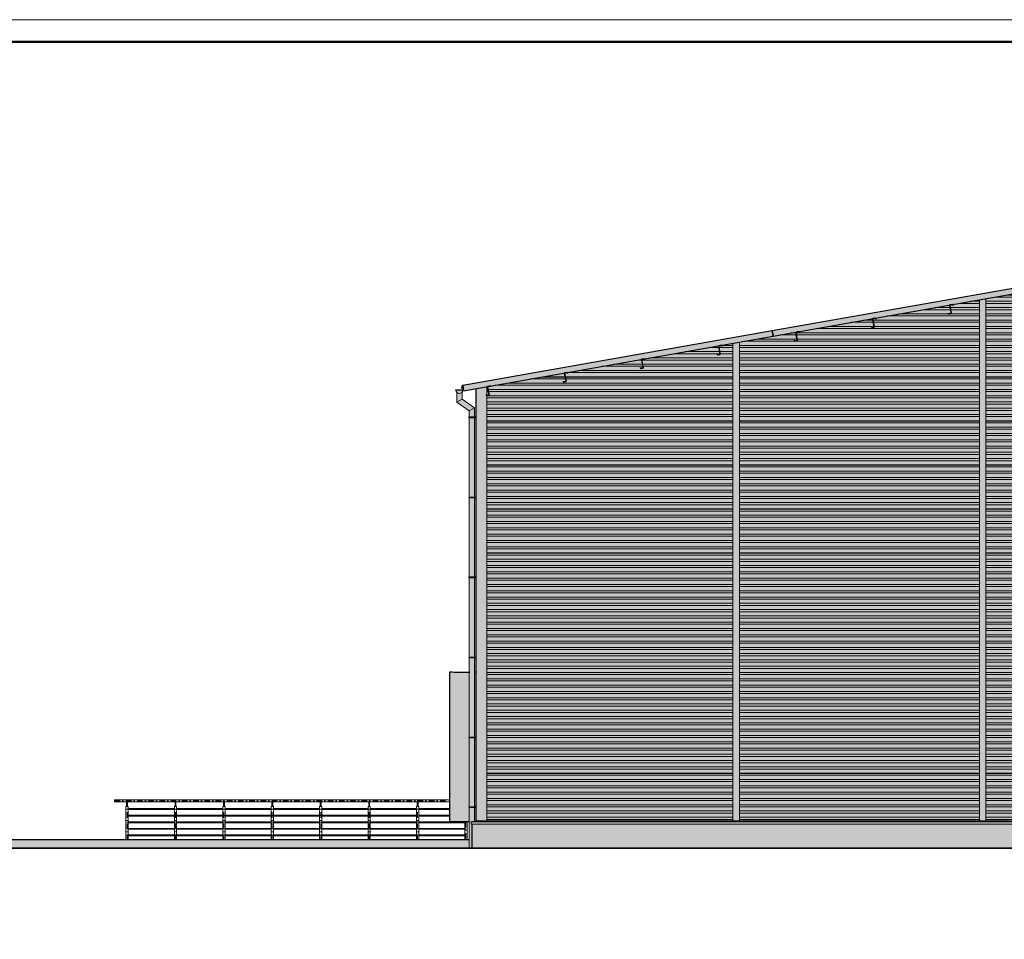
# Model space of a CAD drawing. Header units: millimetres. Extents: x 16720 to 74016, y 25810 to 81213.
# Tile 226 of 256: x 35512 to 37749, y 45948 to 48036. Entities that reach past the tile are written whole.
import ezdxf

# ---------------------------------------------------------------- set-up
doc = ezdxf.new("R2010")
doc.units = ezdxf.units.MM
doc.linetypes.add('DASHDOTX2', pattern=[50.8, 25.4, -12.7, 0, -12.7])
for name, color, linetype, lineweight in [('_HATCH', 157, 'Continuous', 5), ('_OBRÓBKA BLACHARSKA', 182, 'Continuous', 13), ('_OŚ', 165, 'DASHDOTX2', 9), ('_RAMKA', 212, 'Continuous', 9), ('_WIDOKOWE', 252, 'Continuous', 9), ('_ZIEMIA', 98, 'Continuous', 35), ('_ŚREDNIE', 90, 'Continuous', 25)]:
    doc.layers.add(name, color=color, linetype=linetype, lineweight=lineweight)
doc.layers.add('HATCH', color=7, linetype='Continuous')

msp = doc.modelspace()

# ---------------------------------------------------------------- hatches: boundary and pattern name
at = {"layer": '_HATCH'}
h = msp.add_hatch(color=253, dxfattribs=at)
h.dxf.hatch_style = 1
h.paths.add_polyline_path([(36520.2, 47193.4), (36548.1, 47198.3), (36573.1, 47202.7), (36574.8, 47203), (36580.9, 47204.1), (36696.7, 47224.5), (36749.8, 47233.8), (36755.9, 47234.9), (36924.8, 47264.7), (36930.9, 47265.8), (37099.9, 47295.6), (37106, 47296.6), (37132.1, 47301.3), (37223.4, 47317.4), (37221.3, 47329.2), (36518.1, 47205.2), (36520, 47194.3)])
h.paths.add_polyline_path([(37692.1, 47400), (37800, 47419), (37806.1, 47420.1), (37831, 47424.5), (37972.8, 47449.5), (37978.9, 47450.6), (37979.6, 47450.7), (37979.6, 47462.9), (37221.3, 47329.2), (37223.4, 47317.4), (37263.8, 47324.5), (37274.9, 47326.4), (37281, 47327.5), (37449.9, 47357.3), (37456, 47358.4), (37625, 47388.2), (37631.1, 47389.2)])
h.paths.add_polyline_path([(38159.3, 47419), (38267.1, 47400), (38328.2, 47389.2), (38334.3, 47388.2), (38503.2, 47358.4), (38509.4, 47357.3), (38678.3, 47327.5), (38684.4, 47326.4), (38695.4, 47324.5), (38735.9, 47317.4), (38737.9, 47329.2), (37979.6, 47462.9), (37979.6, 47450.7), (37980.3, 47450.6), (37986.4, 47449.5), (38128.3, 47424.5), (38153.2, 47420.1)])
h.paths.add_polyline_path([(38827.1, 47301.3), (38853.3, 47296.6), (38859.4, 47295.6), (39028.3, 47265.8), (39034.4, 47264.7), (39203.4, 47234.9), (39209.5, 47233.8), (39262.6, 47224.5), (39378.4, 47204.1), (39384.5, 47203), (39386.1, 47202.7), (39411.1, 47198.3), (39439.1, 47193.4), (39439.2, 47194.3), (39441.1, 47205.2), (38737.9, 47329.2), (38735.9, 47317.4)])
h = msp.add_hatch(dxfattribs=at)
h.set_pattern_fill('ANSI32', color=250, scale=1.5, angle=135)
h.paths.add_polyline_path([(36573.1, 46216.5), (37132.1, 46216.5), (37132.1, 47301.3), (37106, 47296.6), (37099.9, 47295.6), (36930.9, 47265.8), (36924.8, 47264.7), (36755.9, 47234.9), (36749.8, 47233.8), (36580.9, 47204.1), (36574.8, 47203), (36577.7, 47183.4), (36573.1, 47182.6)])
h.paths.add_polyline_path([(37223.4, 47317.4), (37147.1, 47303.9), (37147.1, 46216.5), (37692.1, 46216.5), (37692.1, 47400), (37631.1, 47389.2), (37625, 47388.2), (37456, 47358.4), (37449.9, 47357.3), (37281, 47327.5), (37274.9, 47326.4)])
h.paths.add_polyline_path([(37972.8, 47449.5), (37806.1, 47420.1), (37800, 47419), (37707.1, 47402.6), (37707.1, 46216.5), (38252.1, 46216.5), (38252.1, 47402.6), (38159.3, 47419), (38153.2, 47420.1), (37986.4, 47449.5), (37980.3, 47450.6), (37979.7, 47448.5), (37978.9, 47450.6)])
h.paths.add_polyline_path([(38735.9, 47317.4), (38684.4, 47326.4), (38678.3, 47327.5), (38509.4, 47357.3), (38503.2, 47358.4), (38334.3, 47388.2), (38328.2, 47389.2), (38267.1, 47400), (38267.1, 46216.5), (38812.1, 46216.5), (38812.1, 47303.9)])
h.paths.add_polyline_path([(39386.1, 47182.6), (39381.6, 47183.4), (39384.7, 47202.6), (39378.4, 47204.1), (39209.5, 47233.8), (39203.4, 47234.9), (39034.4, 47264.7), (39028.3, 47265.8), (38859.4, 47295.6), (38853.3, 47296.6), (38827.1, 47301.3), (38827.1, 46216.5), (39386.1, 46216.5)])
h.paths.add_polyline_path([(39386.1, 47202.7), (39384.5, 47203, -0.414214), (39384.7, 47202.6), (39381.4, 47183.6, 0.414214), (39381.6, 47183.4), (39386.1, 47182.6)])
h.paths.add_polyline_path([(36573.1, 47202.7), (36573.1, 47182.6), (36577.7, 47183.4, 0.414214), (36577.9, 47183.6), (36574.5, 47202.6, -0.414214), (36574.8, 47203)])
h = msp.add_hatch(color=253, dxfattribs=at)
h.dxf.hatch_style = 1
h.paths.add_polyline_path([(36573.1, 46216.5), (37132.1, 46216.5), (37132.1, 47301.3), (37106, 47296.6), (37099.9, 47295.6), (36930.9, 47265.8), (36924.8, 47264.7), (36755.9, 47234.9), (36749.8, 47233.8), (36580.9, 47204.1), (36574.8, 47203), (36577.7, 47183.4), (36573.1, 47182.6)])
h.paths.add_polyline_path([(37223.4, 47317.4), (37147.1, 47303.9), (37147.1, 46216.5), (37692.1, 46216.5), (37692.1, 47400), (37631.1, 47389.2), (37625, 47388.2), (37456, 47358.4), (37449.9, 47357.3), (37281, 47327.5), (37274.9, 47326.4)])
h.paths.add_polyline_path([(37972.8, 47449.5), (37806.1, 47420.1), (37800, 47419), (37707.1, 47402.6), (37707.1, 46216.5), (38252.1, 46216.5), (38252.1, 47402.6), (38159.3, 47419), (38153.2, 47420.1), (37986.4, 47449.5), (37980.3, 47450.6), (37979.7, 47448.5), (37978.9, 47450.6)])
h.paths.add_polyline_path([(38735.9, 47317.4), (38684.4, 47326.4), (38678.3, 47327.5), (38509.4, 47357.3), (38503.2, 47358.4), (38334.3, 47388.2), (38328.2, 47389.2), (38267.1, 47400), (38267.1, 46216.5), (38812.1, 46216.5), (38812.1, 47303.9)])
h.paths.add_polyline_path([(39386.1, 47182.6), (39381.6, 47183.4), (39384.7, 47202.6), (39378.4, 47204.1), (39209.5, 47233.8), (39203.4, 47234.9), (39034.4, 47264.7), (39028.3, 47265.8), (38859.4, 47295.6), (38853.3, 47296.6), (38827.1, 47301.3), (38827.1, 46216.5), (39386.1, 46216.5)])
h.paths.add_polyline_path([(39386.1, 47202.7), (39384.5, 47203, -0.414214), (39384.7, 47202.6), (39381.4, 47183.6, 0.414214), (39381.6, 47183.4), (39386.1, 47182.6)])
h.paths.add_polyline_path([(36573.1, 47202.7), (36573.1, 47182.6), (36577.7, 47183.4, 0.414214), (36577.9, 47183.6), (36574.5, 47202.6, -0.414214), (36574.8, 47203)])
at = {"layer": '_HATCH', "true_color": 0xe8e8e8}
h = msp.add_hatch(color=254, dxfattribs=at)
h.dxf.hatch_style = 1
h.paths.add_polyline_path([(36539.6, 46209.5), (36539.6, 46154.5), (39419.6, 46154.5), (39419.6, 46209.5)])
h = msp.add_hatch(color=254, dxfattribs=at)
h.dxf.hatch_style = 1
h.paths.add_polyline_path([(36528.1, 46174.5), (36525.6, 46174.5), (36523.1, 46174.5), (36418.1, 46174.5), (36415.6, 46174.5), (36413.1, 46174.5), (36308.1, 46174.5), (36305.6, 46174.5), (36303.1, 46174.5), (36198.1, 46174.5), (36195.6, 46174.5), (36193.1, 46174.5), (36088.1, 46174.5), (36085.6, 46174.5), (36083.1, 46174.5), (35978.1, 46174.5), (35975.6, 46174.5), (35973.1, 46174.5), (35868.1, 46174.5), (35865.6, 46174.5), (35863.1, 46174.5), (35758.1, 46174.5), (35755.6, 46174.5), (35753.1, 46174.5), (35315.1, 46174.5), (35315.1, 46154.5), (36533.1, 46154.5), (36533.1, 46174.5)])
at = {"layer": 'HATCH'}
h = msp.add_hatch(color=8, dxfattribs=at)
h.dxf.hatch_style = 1
h.paths.add_polyline_path([(36536.6, 46214.5), (36537.8, 46209.5), (36539.6, 46209.5), (39419.6, 46209.5), (39421.5, 46209.5), (39422.6, 46214.5), (39414.1, 46216), (39411.1, 46216.5), (39386.1, 46216.5), (38827.1, 46216.5), (38812.1, 46216.5), (38267.1, 46216.5), (38252.1, 46216.5), (37707.1, 46216.5), (37692.1, 46216.5), (37147.1, 46216.5), (37132.1, 46216.5), (36573.1, 46216.5), (36548.1, 46216.5), (36545.1, 46216)])
h.paths.add_polyline_path([(39386.1, 47182.6), (39386.1, 46216.5), (39411.1, 46216.5), (39411.1, 46247.7), (39411.1, 46406), (39411.1, 46587.7), (39411.1, 46769.4), (39411.1, 46951), (39411.1, 47132.7), (39411.1, 47198.3), (39386.1, 47202.7)])
h.paths.add_polyline_path([(38812.1, 47303.9), (38812.1, 46216.5), (38827.1, 46216.5), (38827.1, 47301.3)])
h.paths.add_polyline_path([(38252.1, 46216.5), (38267.1, 46216.5), (38267.1, 47400), (38252.1, 47402.6)])
h.paths.add_polyline_path([(37692.1, 47400), (37692.1, 46216.5), (37707.1, 46216.5), (37707.1, 47402.6)])
h.paths.add_polyline_path([(37132.1, 46216.5), (37147.1, 46216.5), (37147.1, 47303.9), (37132.1, 47301.3)])
h.paths.add_polyline_path([(36548.1, 47198.3), (36548.1, 47132.7), (36548.1, 46951), (36548.1, 46769.4), (36548.1, 46587.7), (36548.1, 46554.5), (36548.1, 46406), (36548.1, 46247.7), (36548.1, 46216.5), (36573.1, 46216.5), (36573.1, 47182.6), (36573.1, 47202.7)])
h = msp.add_hatch(color=250, dxfattribs=at)
h.dxf.hatch_style = 1
h.paths.add_polyline_path([(36533.1, 46214.5), (36533.1, 46174.5), (36533.1, 46154.5), (36539.6, 46154.5), (36539.6, 46209.5), (36537.8, 46209.5), (36536.6, 46214.5), (36545.1, 46216), (36545.1, 46246.7), (36533.1, 46246.7)])
h.paths.add_polyline_path([(36545.1, 46247.7), (36546.1, 46247.7), (36546.1, 46248.7), (36545.1, 46248.7)])
h.paths.add_polyline_path([(36545.1, 46246.7), (36546.1, 46246.7), (36546.1, 46247.7), (36545.1, 46247.7)])
h.paths.add_polyline_path([(36533.1, 46246.7), (36545.1, 46246.7), (36545.1, 46247.7), (36545.1, 46248.7), (36533.1, 46248.7)])
h.paths.add_polyline_path([(36533.1, 46248.7), (36532.1, 46248.7), (36532.1, 46246.7), (36533.1, 46246.7)])
h.paths.add_polyline_path([(36533.1, 46248.7), (36545.1, 46248.7), (36545.1, 46405), (36533.1, 46405)])
h.paths.add_polyline_path([(36545.1, 46406), (36546.1, 46406), (36546.1, 46407), (36545.1, 46407)])
h.paths.add_polyline_path([(36545.1, 46405), (36546.1, 46405), (36546.1, 46406), (36545.1, 46406)])
h.paths.add_polyline_path([(36533.1, 46405), (36545.1, 46405), (36545.1, 46406), (36545.1, 46407), (36533.1, 46407)])
h.paths.add_polyline_path([(36532.1, 46407), (36532.1, 46405), (36533.1, 46405), (36533.1, 46407)])
h.paths.add_polyline_path([(36533.1, 46553.5), (36533.1, 46407), (36545.1, 46407), (36545.1, 46554.2), (36545.1, 46586.7), (36533.1, 46586.7)])
h.paths.add_polyline_path([(36545.1, 46586.7), (36546.1, 46586.7), (36546.1, 46587.7), (36545.1, 46587.7)])
h.paths.add_polyline_path([(36545.1, 46587.7), (36546.1, 46587.7), (36546.1, 46588.7), (36545.1, 46588.7)])
h.paths.add_polyline_path([(36533.1, 46586.7), (36545.1, 46586.7), (36545.1, 46587.7), (36545.1, 46588.7), (36533.1, 46588.7)])
h.paths.add_polyline_path([(36532.1, 46588.7), (36532.1, 46586.7), (36533.1, 46586.7), (36533.1, 46588.7)])
h.paths.add_polyline_path([(36533.1, 46588.7), (36545.1, 46588.7), (36545.1, 46768.4), (36533.1, 46768.4)])
h.paths.add_polyline_path([(36545.1, 46769.4), (36546.1, 46769.4), (36546.1, 46770.4), (36545.1, 46770.4)])
h.paths.add_polyline_path([(36545.1, 46768.4), (36546.1, 46768.4), (36546.1, 46769.4), (36545.1, 46769.4)])
h.paths.add_polyline_path([(36533.1, 46768.4), (36545.1, 46768.4), (36545.1, 46769.4), (36545.1, 46770.4), (36533.1, 46770.4)])
h.paths.add_polyline_path([(36532.1, 46770.4), (36532.1, 46768.4), (36533.1, 46768.4), (36533.1, 46770.4)])
h.paths.add_polyline_path([(36533.1, 46770.4), (36545.1, 46770.4), (36545.1, 46950), (36533.1, 46950)])
h.paths.add_polyline_path([(36545.1, 46951), (36546.1, 46951), (36546.1, 46952), (36545.1, 46952)])
h.paths.add_polyline_path([(36545.1, 46950), (36546.1, 46950), (36546.1, 46951), (36545.1, 46951)])
h.paths.add_polyline_path([(36533.1, 46950), (36545.1, 46950), (36545.1, 46951), (36545.1, 46952), (36533.1, 46952)])
h.paths.add_polyline_path([(36533.1, 46952), (36532.1, 46952), (36532.1, 46950), (36533.1, 46950)])
h.paths.add_polyline_path([(36533.1, 46952), (36545.1, 46952), (36545.1, 47131.7), (36533.1, 47131.7)])
h.paths.add_polyline_path([(36546.1, 47133.7), (36545.1, 47133.7), (36545.1, 47132.7), (36546.1, 47132.7)])
h.paths.add_polyline_path([(36546.1, 47131.7), (36546.1, 47132.7), (36545.1, 47132.7), (36545.1, 47131.7)])
h.paths.add_polyline_path([(36545.1, 47133.7), (36533.1, 47133.7), (36533.1, 47131.7), (36545.1, 47131.7), (36545.1, 47132.7)])
h.paths.add_polyline_path([(36532.1, 47133.7), (36532.1, 47131.7), (36533.1, 47131.7), (36533.1, 47133.7)])
h.paths.add_polyline_path([(36533.1, 47133.7), (36545.1, 47133.7), (36545.1, 47154.4), (36533.1, 47147.4)])
h.paths.add_polyline_path([(36533.1, 47147.4), (36545.1, 47154.4), (36516.6, 47174.4), (36504.6, 47167.4)])
h.paths.add_polyline_path([(36504.6, 47167.4), (36516.6, 47174.4), (36516.6, 47190.5, -0.500754), (36504.6, 47190)])
h.paths.add_polyline_path([(36517.9, 47194.3), (36502.9, 47194.3, 0.159676), (36504.6, 47190, 0.500754), (36516.6, 47190.5, 0.136583)])
h.paths.add_polyline_path([(36517.9, 47194.8), (36517.9, 47195.6), (36502.5, 47195.6, 1.085572), (36502.5, 47194.3), (36502.9, 47194.3), (36517.9, 47194.3, 0.013533)])
h = msp.add_hatch(color=250, dxfattribs=at)
h.dxf.hatch_style = 1
h.paths.add_polyline_path([(36488.1, 46554.5), (36488.1, 46264.5), (36488.1, 46262), (36488.1, 46259.5), (36488.1, 46244.5), (36488.1, 46243.5), (36488.1, 46242.5), (36488.1, 46229.5), (36488.1, 46228.5), (36488.1, 46227.5), (36488.1, 46214.5), (36523.1, 46214.5), (36525.6, 46214.5), (36528.1, 46214.5), (36533.1, 46214.5), (36533.1, 46246.7), (36532.1, 46246.7), (36532.1, 46248.7), (36533.1, 46248.7), (36533.1, 46405), (36532.1, 46405), (36532.1, 46407), (36533.1, 46407), (36533.1, 46553.5, -0.031697)])
h.paths.add_polyline_path([(36545.1, 46407), (36546.1, 46407), (36546.1, 46406), (36548.1, 46406), (36548.1, 46554.5, -0.002117), (36545.1, 46554.2)])
h.paths.add_polyline_path([(36545.1, 46248.7), (36546.1, 46248.7), (36546.1, 46247.7), (36548.1, 46247.7), (36548.1, 46406), (36546.1, 46406), (36546.1, 46405), (36545.1, 46405)])
h.paths.add_polyline_path([(36545.1, 46216), (36548.1, 46216.5), (36548.1, 46247.7), (36546.1, 46247.7), (36546.1, 46246.7), (36545.1, 46246.7)])

# ---------------------------------------------------------------- linework, layer by layer
at = {"layer": '_OBRÓBKA BLACHARSKA', "color": 0}
for p, q in [((37692.1, 47400.4), (37692.1, 46216.5)), ((37707.1, 47402.2), (37707.1, 46216.5)), ((37132.1, 47301.3), (37132.1, 46216.5)), ((37147.1, 47303.5), (37147.1, 46216.5)), ((36504.6, 47190), (36504.6, 47167.4)), ((36516.6, 47190.5), (36516.6, 47174.4)), ((36573.1, 47202.7), (36573.1, 46216.5)), ((36516.6, 47174.4), (36504.6, 47167.4)), ((36504.6, 47167.4), (36533.1, 47147.4)), ((36516.6, 47174.4), (36545.1, 47154.4)), ((36533.1, 47147.4), (36545.1, 47154.4)), ((36533.1, 47147.4), (36533.1, 46154.5)), ((36545.1, 47154.4), (36545.1, 46216)), ((36545.1, 47132.7), (36548.1, 47132.7)), ((36545.1, 46951), (36548.1, 46951)), ((36545.1, 46769.4), (36548.1, 46769.4)), ((36545.1, 46587.7), (36548.1, 46587.7)), ((36545.1, 46406), (36548.1, 46406)), ((36545.1, 46247.7), (36548.1, 46247.7)), ((39422.6, 46214.5), (36536.6, 46214.5)), ((39421.5, 46209.5), (36537.8, 46209.5)), ((39410.8, 46216.5), (36548.1, 46216.5))]:
    msp.add_line(p, q, dxfattribs=at)
for points in [[(36541.3, 47209.7), (36517.9, 47205.5), (36517.9, 47194.8, -0.973295), (36502.9, 47194.3)], [(36517.9, 47195.6), (36502.5, 47195.6, 1.085572), (36502.5, 47194.3), (36520, 47194.3)]]:
    msp.add_lwpolyline(points, format="xyb", dxfattribs=at)
for points in [[(36537.1, 47209.3), (36517.2, 47205.7), (36515.3, 47199.2), (36517.2, 47200.5)], [(36548.1, 46216.5), (36536.6, 46214.5), (36537.8, 46209.5)]]:
    msp.add_lwpolyline(points, dxfattribs=at)
for points in [[(36532.1, 47133.7), (36546.1, 47133.7), (36546.1, 47131.7), (36532.1, 47131.7)], [(36532.1, 46952), (36546.1, 46952), (36546.1, 46950), (36532.1, 46950)], [(36532.1, 46768.4), (36546.1, 46768.4), (36546.1, 46770.4), (36532.1, 46770.4)], [(36532.1, 46586.7), (36546.1, 46586.7), (36546.1, 46588.7), (36532.1, 46588.7)], [(36532.1, 46405), (36546.1, 46405), (36546.1, 46407), (36532.1, 46407)], [(36532.1, 46246.7), (36546.1, 46246.7), (36546.1, 46248.7), (36532.1, 46248.7)]]:
    msp.add_lwpolyline(points, close=True, dxfattribs=at)
at = {"layer": '_OŚ', "color": 0, "ltscale": 0.5}
for p, q in [((35727.2, 46262), (36488.1, 46262)), ((35755.6, 46262), (35755.6, 46174.5)), ((35865.6, 46243.5), (35755.6, 46243.5)), ((35865.6, 46262), (35865.6, 46174.5)), ((35865.6, 46243.5), (35975.6, 46243.5)), ((35975.6, 46262), (35975.6, 46174.5)), ((36085.6, 46243.5), (35975.6, 46243.5)), ((36085.6, 46262), (36085.6, 46174.5)), ((36195.6, 46243.5), (36085.6, 46243.5)), ((36195.6, 46262), (36195.6, 46174.5)), ((36305.6, 46243.5), (36195.6, 46243.5)), ((36305.6, 46262), (36305.6, 46174.5)), ((36415.6, 46243.5), (36305.6, 46243.5)), ((36415.6, 46262), (36415.6, 46174.5)), ((36488.1, 46243.5), (36415.6, 46243.5)), ((35865.6, 46228.5), (35755.6, 46228.5)), ((35865.6, 46228.5), (35975.6, 46228.5)), ((36085.6, 46228.5), (35975.6, 46228.5)), ((36195.6, 46228.5), (36085.6, 46228.5)), ((36305.6, 46228.5), (36195.6, 46228.5)), ((36415.6, 46228.5), (36305.6, 46228.5)), ((36488.1, 46228.5), (36415.6, 46228.5)), ((35865.6, 46213.5), (35755.6, 46213.5)), ((35865.6, 46198.5), (35755.6, 46198.5)), ((35865.6, 46213.5), (35975.6, 46213.5)), ((35865.6, 46198.5), (35975.6, 46198.5)), ((36085.6, 46213.5), (35975.6, 46213.5)), ((36085.6, 46198.5), (35975.6, 46198.5)), ((36195.6, 46213.5), (36085.6, 46213.5)), ((36195.6, 46198.5), (36085.6, 46198.5)), ((36305.6, 46213.5), (36195.6, 46213.5)), ((36305.6, 46198.5), (36195.6, 46198.5)), ((36415.6, 46213.5), (36305.6, 46213.5)), ((36415.6, 46198.5), (36305.6, 46198.5)), ((36525.6, 46213.5), (36415.6, 46213.5)), ((36525.6, 46198.5), (36415.6, 46198.5)), ((36525.6, 46214.5), (36525.6, 46174.5)), ((35865.6, 46184), (35755.6, 46184)), ((35865.6, 46184), (35975.6, 46184)), ((36085.6, 46184), (35975.6, 46184)), ((36195.6, 46184), (36085.6, 46184)), ((36305.6, 46184), (36195.6, 46184)), ((36415.6, 46184), (36305.6, 46184)), ((36525.6, 46184), (36415.6, 46184))]:
    msp.add_line(p, q, dxfattribs=at)
at = {"layer": '_RAMKA', "color": 0}
msp.add_lwpolyline([(30071.5, 48035.8), (41071.5, 48035.8), (41071.5, 43835.8), (30071.5, 43835.8)], close=True, dxfattribs=at)
at = {"layer": '_RAMKA', "color": 0, "const_width": 5}
msp.add_lwpolyline([(30121.5, 47985.8), (41021.5, 47985.8), (41021.5, 43885.8), (30271.5, 43885.8), (30271.5, 46805.8), (30121.5, 46805.8)], close=True, dxfattribs=at)
at = {"layer": '_WIDOKOWE', "color": 0}
for p, q in [((37692.1, 47324.5), (37263.8, 47324.5)), ((38252.1, 47324.5), (37707.1, 47324.5)), ((37132.1, 47224.5), (36696.7, 47224.5)), ((37692.1, 47224.5), (37147.1, 47224.5)), ((38252.1, 47224.5), (37707.1, 47224.5)), ((37132.1, 47124.5), (36573.1, 47124.5)), ((37692.1, 47124.5), (37147.1, 47124.5)), ((38252.1, 47124.5), (37707.1, 47124.5)), ((37132.1, 47024.5), (36573.1, 47024.5)), ((37692.1, 47024.5), (37147.1, 47024.5)), ((38252.1, 47024.5), (37707.1, 47024.5)), ((37132.1, 46924.5), (36573.1, 46924.5)), ((37692.1, 46924.5), (37147.1, 46924.5)), ((38252.1, 46924.5), (37707.1, 46924.5)), ((37132.1, 46824.5), (36573.1, 46824.5)), ((37692.1, 46824.5), (37147.1, 46824.5)), ((38252.1, 46824.5), (37707.1, 46824.5)), ((37132.1, 46724.5), (36573.1, 46724.5)), ((37692.1, 46724.5), (37147.1, 46724.5)), ((38252.1, 46724.5), (37707.1, 46724.5)), ((37132.1, 46624.5), (36573.1, 46624.5)), ((37692.1, 46624.5), (37147.1, 46624.5)), ((38252.1, 46624.5), (37707.1, 46624.5)), ((37132.1, 46524.5), (36573.1, 46524.5)), ((37692.1, 46524.5), (37147.1, 46524.5)), ((38252.1, 46524.5), (37707.1, 46524.5)), ((37132.1, 46424.5), (36573.1, 46424.5)), ((37692.1, 46424.5), (37147.1, 46424.5)), ((38252.1, 46424.5), (37707.1, 46424.5)), ((37132.1, 46324.5), (36573.1, 46324.5)), ((37692.1, 46324.5), (37147.1, 46324.5)), ((38252.1, 46324.5), (37707.1, 46324.5)), ((36488.1, 46264.5), (35727.2, 46264.5)), ((35727.2, 46264.5), (35727.2, 46259.5)), ((36488.1, 46259.5), (35727.2, 46259.5)), ((35753.1, 46174.5), (35753.1, 46249.5)), ((35758.1, 46249.5), (35753.1, 46249.5)), ((35754.6, 46249.5), (35754.6, 46259.5)), ((35756.6, 46249.5), (35756.6, 46259.5)), ((35758.1, 46174.5), (35758.1, 46249.5)), ((35863.1, 46174.5), (35863.1, 46249.5)), ((35868.1, 46249.5), (35863.1, 46249.5)), ((35864.6, 46249.5), (35864.6, 46259.5)), ((35866.6, 46249.5), (35866.6, 46259.5)), ((35868.1, 46174.5), (35868.1, 46249.5)), ((35973.1, 46174.5), (35973.1, 46249.5)), ((35978.1, 46249.5), (35973.1, 46249.5)), ((35974.6, 46249.5), (35974.6, 46259.5)), ((35976.6, 46249.5), (35976.6, 46259.5)), ((35978.1, 46174.5), (35978.1, 46249.5)), ((36083.1, 46174.5), (36083.1, 46249.5)), ((36088.1, 46249.5), (36083.1, 46249.5)), ((36084.6, 46249.5), (36084.6, 46259.5)), ((36086.6, 46249.5), (36086.6, 46259.5)), ((36088.1, 46174.5), (36088.1, 46249.5)), ((36193.1, 46174.5), (36193.1, 46249.5)), ((36198.1, 46249.5), (36193.1, 46249.5)), ((36194.6, 46249.5), (36194.6, 46259.5)), ((36196.6, 46249.5), (36196.6, 46259.5)), ((36198.1, 46174.5), (36198.1, 46249.5)), ((36303.1, 46174.5), (36303.1, 46249.5)), ((36308.1, 46249.5), (36303.1, 46249.5)), ((36304.6, 46249.5), (36304.6, 46259.5)), ((36306.6, 46249.5), (36306.6, 46259.5)), ((36308.1, 46174.5), (36308.1, 46249.5)), ((36413.1, 46174.5), (36413.1, 46249.5)), ((36418.1, 46249.5), (36413.1, 46249.5)), ((36414.6, 46249.5), (36414.6, 46259.5)), ((36416.6, 46249.5), (36416.6, 46259.5)), ((36418.1, 46174.5), (36418.1, 46249.5)), ((36523.1, 46174.5), (36523.1, 46214.5)), ((36528.1, 46174.5), (36528.1, 46214.5))]:
    msp.add_line(p, q, dxfattribs=at)
for points in [[(35863.1, 46244.5), (35863.1, 46242.5), (35758.1, 46242.5), (35758.1, 46244.5)], [(35868.1, 46244.5), (35868.1, 46242.5), (35973.1, 46242.5), (35973.1, 46244.5)], [(36083.1, 46244.5), (36083.1, 46242.5), (35978.1, 46242.5), (35978.1, 46244.5)], [(36193.1, 46244.5), (36193.1, 46242.5), (36088.1, 46242.5), (36088.1, 46244.5)], [(36303.1, 46244.5), (36303.1, 46242.5), (36198.1, 46242.5), (36198.1, 46244.5)], [(36413.1, 46244.5), (36413.1, 46242.5), (36308.1, 46242.5), (36308.1, 46244.5)], [(35863.1, 46229.5), (35863.1, 46227.5), (35758.1, 46227.5), (35758.1, 46229.5)], [(35868.1, 46229.5), (35868.1, 46227.5), (35973.1, 46227.5), (35973.1, 46229.5)], [(36083.1, 46229.5), (36083.1, 46227.5), (35978.1, 46227.5), (35978.1, 46229.5)], [(36193.1, 46229.5), (36193.1, 46227.5), (36088.1, 46227.5), (36088.1, 46229.5)], [(36303.1, 46229.5), (36303.1, 46227.5), (36198.1, 46227.5), (36198.1, 46229.5)], [(36413.1, 46229.5), (36413.1, 46227.5), (36308.1, 46227.5), (36308.1, 46229.5)], [(35863.1, 46214.5), (35863.1, 46212.5), (35758.1, 46212.5), (35758.1, 46214.5)], [(35863.1, 46199.5), (35863.1, 46197.5), (35758.1, 46197.5), (35758.1, 46199.5)], [(35868.1, 46214.5), (35868.1, 46212.5), (35973.1, 46212.5), (35973.1, 46214.5)], [(35868.1, 46199.5), (35868.1, 46197.5), (35973.1, 46197.5), (35973.1, 46199.5)], [(36083.1, 46214.5), (36083.1, 46212.5), (35978.1, 46212.5), (35978.1, 46214.5)], [(36083.1, 46199.5), (36083.1, 46197.5), (35978.1, 46197.5), (35978.1, 46199.5)], [(36193.1, 46214.5), (36193.1, 46212.5), (36088.1, 46212.5), (36088.1, 46214.5)], [(36193.1, 46199.5), (36193.1, 46197.5), (36088.1, 46197.5), (36088.1, 46199.5)], [(36303.1, 46214.5), (36303.1, 46212.5), (36198.1, 46212.5), (36198.1, 46214.5)], [(36303.1, 46199.5), (36303.1, 46197.5), (36198.1, 46197.5), (36198.1, 46199.5)], [(36413.1, 46214.5), (36413.1, 46212.5), (36308.1, 46212.5), (36308.1, 46214.5)], [(36413.1, 46199.5), (36413.1, 46197.5), (36308.1, 46197.5), (36308.1, 46199.5)], [(36523.1, 46214.5), (36523.1, 46212.5), (36418.1, 46212.5), (36418.1, 46214.5)], [(36523.1, 46199.5), (36523.1, 46197.5), (36418.1, 46197.5), (36418.1, 46199.5)], [(35863.1, 46185), (35863.1, 46183), (35758.1, 46183), (35758.1, 46185)], [(35868.1, 46185), (35868.1, 46183), (35973.1, 46183), (35973.1, 46185)], [(36083.1, 46185), (36083.1, 46183), (35978.1, 46183), (35978.1, 46185)], [(36193.1, 46185), (36193.1, 46183), (36088.1, 46183), (36088.1, 46185)], [(36303.1, 46185), (36303.1, 46183), (36198.1, 46183), (36198.1, 46185)], [(36413.1, 46185), (36413.1, 46183), (36308.1, 46183), (36308.1, 46185)], [(36523.1, 46185), (36523.1, 46183), (36418.1, 46183), (36418.1, 46185)]]:
    msp.add_lwpolyline(points, close=True, dxfattribs=at)
for points in [[(36488.1, 46242.5), (36418.1, 46242.5), (36418.1, 46244.5), (36488.1, 46244.5)], [(36488.1, 46227.5), (36418.1, 46227.5), (36418.1, 46229.5), (36488.1, 46229.5)]]:
    msp.add_lwpolyline(points, dxfattribs=at)
at = {"layer": '_ZIEMIA'}
msp.add_line((34772.9, 46154.5), (39906.2, 46154.5), dxfattribs=at)
at = {"layer": '_ŚREDNIE', "color": 0}
for p, q in [((36548.1, 47198.3), (36548.1, 46216.5)), ((36488.1, 46554.5), (36488.1, 46214.5)), ((36533.1, 46214.5), (36488.1, 46214.5)), ((36539.6, 46154.5), (36539.6, 46209.5)), ((35315.1, 46174.5), (36533.1, 46174.5))]:
    msp.add_line(p, q, dxfattribs=at)
for points in [[(37979.6, 47462.9), (37221.3, 47329.2), (37223.4, 47317.4), (37979.6, 47450.7)], [(37221.3, 47329.2), (36518.1, 47205.2), (36520.2, 47193.4), (37223.4, 47317.4)]]:
    msp.add_lwpolyline(points, close=True, dxfattribs=at)
for points in [[(37622, 47369.6), (37622.3, 47367.7, 0.36397), (37622.6, 47367.4), (37628, 47368.4, 0.414214), (37628.3, 47368.7), (37624.9, 47387.7, -0.414214), (37625.1, 47388), (37631, 47389, -0.414214), (37631.2, 47388.9), (37631.5, 47387.1), (37631.7, 47387.1), (37631.4, 47389, 0.414203), (37631.1, 47389.2), (37625, 47388.2, 0.414214), (37624.7, 47387.8), (37628.1, 47368.8, -0.414214), (37627.9, 47368.6), (37622.7, 47367.7, -0.414214), (37622.5, 47367.8), (37622.2, 47369.6), (37622, 47369.6)], [(37447, 47338.7), (37447.3, 47336.8, 0.36397), (37447.6, 47336.6), (37453, 47337.5, 0.414214), (37453.2, 47337.9), (37449.9, 47356.9, -0.414214), (37450.1, 47357.1), (37456, 47358.2, -0.414214), (37456.2, 47358), (37456.5, 47356.2), (37456.7, 47356.3), (37456.4, 47358.1, 0.414203), (37456, 47358.4), (37449.9, 47357.3, 0.414214), (37449.7, 47356.9), (37453, 47337.9, -0.414214), (37452.9, 47337.7), (37447.7, 47336.8, -0.414214), (37447.5, 47337), (37447.2, 47338.7), (37447, 47338.7)], [(37271.9, 47307.8), (37272.3, 47306, 0.36397), (37272.6, 47305.7), (37278, 47306.7, 0.414214), (37278.2, 47307), (37274.9, 47326, -0.414214), (37275, 47326.3), (37280.9, 47327.3, -0.414214), (37281.2, 47327.1), (37281.5, 47325.4), (37281.7, 47325.4), (37281.3, 47327.3, 0.414203), (37281, 47327.5), (37274.9, 47326.4, 0.414214), (37274.7, 47326.1), (37278, 47307.1, -0.414214), (37277.8, 47306.8), (37272.7, 47305.9, -0.414214), (37272.4, 47306.1), (37272.1, 47307.9), (37271.9, 47307.8)], [(37096.9, 47277), (37097.2, 47275.1, 0.36397), (37097.5, 47274.9), (37102.9, 47275.8, 0.414214), (37103.2, 47276.1), (37099.8, 47295.2, -0.414214), (37100, 47295.4), (37105.9, 47296.4, -0.414214), (37106.1, 47296.3), (37106.5, 47294.5), (37106.6, 47294.5), (37106.3, 47296.4, 0.414203), (37106, 47296.6), (37099.9, 47295.6, 0.414214), (37099.6, 47295.2), (37103, 47276.2, -0.414214), (37102.8, 47276), (37097.6, 47275.1, -0.414214), (37097.4, 47275.2), (37097.1, 47277), (37096.9, 47277)], [(36921.9, 47246.1), (36922.2, 47244.2, 0.36397), (36922.5, 47244), (36927.9, 47244.9, 0.414214), (36928.2, 47245.3), (36924.8, 47264.3, -0.414214), (36925, 47264.5), (36930.9, 47265.6, -0.414214), (36931.1, 47265.4), (36931.4, 47263.6), (36931.6, 47263.7), (36931.3, 47265.5, 0.414203), (36930.9, 47265.8), (36924.8, 47264.7, 0.414214), (36924.6, 47264.4), (36927.9, 47245.4, -0.414214), (36927.8, 47245.1), (36922.6, 47244.2, -0.414214), (36922.4, 47244.4), (36922.1, 47246.1), (36921.9, 47246.1)], [(36746.8, 47215.2), (36747.2, 47213.4, 0.36397), (36747.5, 47213.1), (36752.9, 47214.1, 0.414214), (36753.1, 47214.4), (36749.8, 47233.4, -0.414214), (36749.9, 47233.7), (36755.8, 47234.7, -0.414214), (36756.1, 47234.5), (36756.4, 47232.8), (36756.6, 47232.8), (36756.3, 47234.7, 0.414203), (36755.9, 47234.9), (36749.8, 47233.8, 0.414214), (36749.6, 47233.5), (36752.9, 47214.5, -0.414214), (36752.7, 47214.3), (36747.6, 47213.3, -0.414214), (36747.3, 47213.5), (36747, 47215.3), (36746.8, 47215.2)], [(36571.8, 47184.4), (36572.1, 47182.5, 0.36397), (36572.4, 47182.3), (36577.9, 47183.2, 0.414214), (36578.1, 47183.6), (36574.7, 47202.6, -0.414214), (36574.9, 47202.8), (36580.8, 47203.8, -0.414214), (36581, 47203.7), (36581.4, 47201.9), (36581.6, 47201.9), (36581.2, 47203.8, 0.414203), (36580.9, 47204.1), (36574.8, 47203, 0.414214), (36574.5, 47202.6), (36577.9, 47183.6, -0.414214), (36577.7, 47183.4), (36572.5, 47182.5, -0.414214), (36572.3, 47182.6), (36572, 47184.4), (36571.8, 47184.4)], [(36534.1, 46553.6, -0.032402), (36488.1, 46554.5)], [(36548.1, 46554.5, -0.002823), (36544.1, 46554.2)]]:
    msp.add_lwpolyline(points, format="xyb", dxfattribs=at)

doc.saveas('drawing.dxf')
